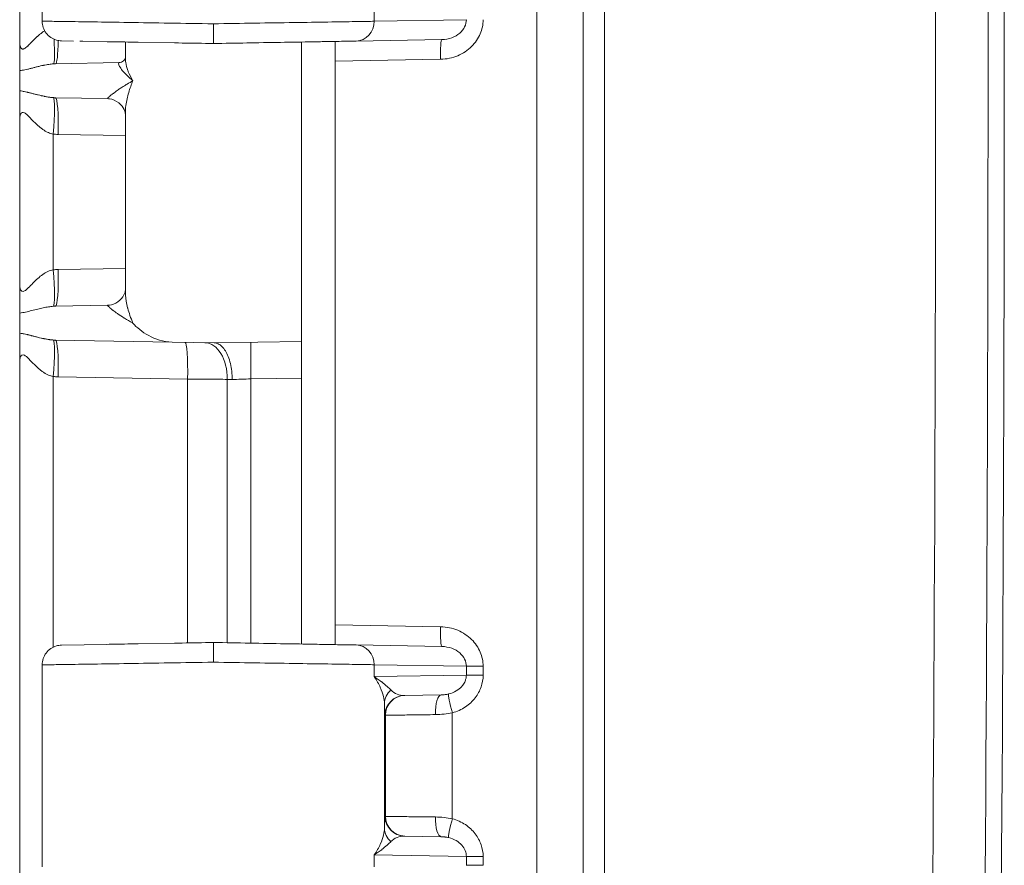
# Model space of a CAD drawing. Header units: inches. Extents: x 0.3 to 84.8, y 1.5 to 53.5.
# Tile 18 of 107: x 14.8 to 16.5, y 24.9 to 26.4. Entities that reach past the tile are written whole.
import ezdxf

# ---------------------------------------------------------------- set-up
doc = ezdxf.new("R2010")
doc.units = ezdxf.units.IN
doc.header["$LTSCALE"] = 2.5
doc.header["$MEASUREMENT"] = 0
doc.layers.add('Visible (ANSI)', color=7, linetype='Continuous', lineweight=18)
doc.layers.add('Visible Narrow (ANSI)', color=7, linetype='Continuous', lineweight=5)

msp = doc.modelspace()

# ---------------------------------------------------------------- linework, layer by layer
at = {"layer": 'Visible (ANSI)'}
for p, q in [((15.7864, 20.9347), (15.7864, 31.7785)), ((14.7864, 27.3232), (14.7864, 26.3904)), ((14.8264, 26.7856), (14.8264, 26.4275)), ((14.8264, 26.4275), (14.8264, 26.4275)), ((14.8608, 26.3925), (14.8608, 26.3925)), ((14.8816, 26.3922), (14.8608, 26.3925)), ((14.8985, 26.3919), (14.8932, 26.392)), ((14.9414, 26.3911), (14.8985, 26.3919)), ((14.9739, 26.3612), (14.9739, 26.3906)), ((15.0612, 26.389), (14.9968, 26.3902)), ((15.2864, 26.3787), (15.2864, 26.3906)), ((15.3464, 26.3908), (15.3464, 26.3567)), ((15.5357, 26.3949), (15.3833, 26.3923)), ((15.4364, 26.3932), (15.4364, 26.3932)), ((15.2864, 26.3787), (15.2864, 26.3541)), ((14.8502, 26.3519), (14.9629, 26.3539)), ((15.2864, 26.3541), (15.2864, 25.8595)), ((15.3464, 26.3567), (15.3464, 25.3565)), ((14.7864, 26.3396), (14.7864, 26.304)), ((14.7864, 26.2532), (14.7864, 26.304)), ((14.8502, 26.2917), (14.9422, 26.2901)), ((14.7864, 26.2532), (14.7864, 25.9604)), ((14.9739, 26.2639), (14.9739, 26.2639)), ((14.9739, 25.9497), (14.9739, 26.2639)), ((14.9739, 25.9497), (14.9739, 25.9497)), ((14.8502, 25.9219), (14.9422, 25.9235)), ((14.7864, 25.9097), (14.7864, 25.874)), ((14.7864, 25.8232), (14.7864, 25.874)), ((14.8502, 25.8617), (15.0567, 25.8581)), ((15.0567, 25.8581), (15.1314, 25.8568)), ((15.1314, 25.8568), (15.2864, 25.8595)), ((15.2864, 25.8595), (15.2864, 25.7945)), ((14.7864, 25.8232), (14.7864, 24.8904)), ((15.2864, 25.3226), (15.2864, 25.7945)), ((15.3464, 25.3224), (15.3464, 25.3565)), ((14.8608, 25.3206), (14.9413, 25.322)), ((14.9968, 25.323), (15.0612, 25.3241)), ((15.5357, 25.3183), (15.3833, 25.3209)), ((15.4364, 25.32), (15.4364, 25.32)), ((14.8264, 25.2856), (14.8264, 25.2856)), ((14.8264, 25.2856), (14.8264, 24.9275)), ((15.5347, 25.2324), (15.4693, 25.2313)), ((15.4693, 25.2313), (15.4693, 25.2313)), ((15.4364, 25.2039), (15.4364, 25.2039)), ((15.4693, 24.9819), (15.5347, 24.9808)), ((15.4693, 24.9819), (15.4693, 24.9819))]:
    msp.add_line(p, q, dxfattribs=at)
msp.add_arc((-192.017, 26.3566), 208.5508, 358.7654, 1.2346, dxfattribs=at)
for centre, major_axis, ratio, start_param, end_param in [((14.9626, 26.3789), (0.0004, -0.025), 0.924402, 0.000185, 0.001834), ((14.9411, 26.2251), (0.0011, 0.065), 0.854309, 6.282271, 6.282799), ((15.4699, 25.1963), (-0.0006, 0.035), 0.999975, 0, 0.000318), ((15.4699, 25.0169), (-0.0006, -0.035), 0.999975, 6.282619, 6.283185)]:
    msp.add_ellipse(centre, major_axis=major_axis, ratio=ratio, start_param=start_param, end_param=end_param, dxfattribs=at)
for points, knots in [([(14.8608, 26.3925), (14.8592, 26.3926), (14.8576, 26.3927), (14.8546, 26.3932), (14.853, 26.3935), (14.848, 26.395), (14.8446, 26.3966), (14.8384, 26.4008), (14.8357, 26.4035), (14.8312, 26.4094), (14.8294, 26.4128), (14.827, 26.4199), (14.8264, 26.4237), (14.8264, 26.4275)], [0, 0, 0, 0, 0.0119674, 0.0119674, 0.0237227, 0.0237227, 0.0520492, 0.0520492, 0.0803768, 0.0803768, 0.1086834, 0.1086834, 0.1375815, 0.1375815, 0.1375815, 0.1375815]), ([(15.1301, 26.4228), (15.1301, 26.4167), (15.1301, 26.4106), (15.1301, 26.4053), (15.1301, 26.4001), (15.1301, 26.3956), (15.1301, 26.3925), (15.1301, 26.3895), (15.1301, 26.3878), (15.1301, 26.3878)], [0, 0, 0, 0, 0.333333, 0.333333, 0.333333, 0.666667, 0.666667, 0.666667, 1, 1, 1, 1]), ([(14.7864, 26.3396), (14.7864, 26.3459), (14.7864, 26.3538), (14.7864, 26.365), (14.7864, 26.3699), (14.7864, 26.3775), (14.7864, 26.3799), (14.7864, 26.3854), (14.7864, 26.3882), (14.7864, 26.3897), (14.7864, 26.3899), (14.7864, 26.3904)], [0.0000009, 0.0000009, 0.0000009, 0.0000009, 0.1024089, 0.1024089, 0.175987, 0.175987, 0.2086883, 0.2086883, 0.2507923, 0.2507923, 0.26386, 0.26386, 0.26386, 0.26386]), ([(14.9414, 26.3911), (14.9511, 26.391), (14.9616, 26.3908), (14.9727, 26.3906), (14.9804, 26.3905), (14.9885, 26.3903), (14.9968, 26.3902)], [0.75, 0.75, 0.75, 0.75, 0.79904654, 0.79904654, 0.79904654, 0.83333333, 0.83333333, 0.83333333, 0.83333333]), ([(15.0612, 26.389), (15.0792, 26.3887), (15.0975, 26.3884), (15.1164, 26.3881), (15.121, 26.388), (15.1255, 26.3879), (15.1301, 26.3878)], [0.91666667, 0.91666667, 0.91666667, 0.91666667, 0.98384078, 0.98384078, 0.98384078, 1, 1, 1, 1]), ([(15.3833, 26.3923), (15.3792, 26.3922), (15.3744, 26.3921), (15.3689, 26.392), (15.3642, 26.3919), (15.3591, 26.3918), (15.3534, 26.3917), (15.3445, 26.3916), (15.3345, 26.3914), (15.3234, 26.3912), (15.3192, 26.3911), (15.3148, 26.3911), (15.3103, 26.391), (15.2955, 26.3907), (15.2793, 26.3904), (15.2619, 26.3901), (15.2601, 26.3901), (15.2583, 26.3901), (15.2565, 26.39), (15.2371, 26.3897), (15.2164, 26.3893), (15.1952, 26.389), (15.1933, 26.3889), (15.1914, 26.3889), (15.1894, 26.3889), (15.1701, 26.3885), (15.1504, 26.3882), (15.1301, 26.3878)], [0, 0, 0, 0, 0.107321, 0.107321, 0.107321, 0.2, 0.2, 0.2, 0.344617, 0.344617, 0.344617, 0.4, 0.4, 0.4, 0.581249, 0.581249, 0.581249, 0.6, 0.6, 0.6, 0.8, 0.8, 0.8, 0.818201, 0.818201, 0.818201, 1, 1, 1, 1]), ([(15.3455, 26.3916), (15.3457, 26.3916), (15.346, 26.3915), (15.3463, 26.3913), (15.3464, 26.3911), (15.3464, 26.3908)], [-0.01875965, -0.01875965, -0.01875965, -0.01875965, -0.00974597, -0.00974597, -0.00000098, -0.00000098, -0.00000098, -0.00000098]), ([(14.963, 26.3539), (14.9652, 26.3539), (14.9685, 26.3551), (14.9727, 26.3587), (14.9736, 26.3607), (14.9738, 26.3615), (14.9739, 26.3616), (14.9739, 26.3617)], [0, 0, 0, 0, 0.067027, 0.067027, 0.1308253, 0.1308253, 0.138732, 0.138732, 0.138732, 0.138732]), ([(14.9739, 26.264), (14.9739, 26.2642), (14.9738, 26.2668), (14.9702, 26.2743), (14.9668, 26.279), (14.9574, 26.2864), (14.9511, 26.2891), (14.9446, 26.29), (14.9434, 26.2901), (14.9422, 26.2901)], [0.0100235, 0.0100235, 0.0100235, 0.0100235, 0.1099957, 0.1099957, 0.2018101, 0.2018101, 0.294274, 0.294274, 0.3160277, 0.3160277, 0.3160277, 0.3160277]), ([(14.7864, 25.9097), (14.7864, 25.9132), (14.7864, 25.922), (14.7864, 25.9396), (14.7864, 25.9531), (14.7864, 25.96)], [0, 0, 0, 0, 0.3333333, 0.6666667, 0.9936105, 0.9936105, 0.9936105, 0.9936105]), ([(14.9422, 25.9235), (14.9465, 25.9236), (14.9519, 25.9249), (14.9621, 25.9302), (14.9666, 25.9345), (14.9725, 25.943), (14.9735, 25.947), (14.9739, 25.9493), (14.9739, 25.9496), (14.9739, 25.9497)], [0, 0, 0, 0, 0.0823604, 0.0823604, 0.1715538, 0.1715538, 0.2715194, 0.2715194, 0.3068532, 0.3068532, 0.3068532, 0.3068532]), ([(14.9873, 25.8918), (14.9939, 25.8844), (15.0034, 25.8763), (15.0272, 25.8634), (15.0413, 25.8584), (15.0567, 25.8581)], [0.0000001, 0.0000001, 0.0000001, 0.0000001, 0.135667, 0.135667, 0.2691124, 0.2691124, 0.2691124, 0.2691124]), ([(15.1635, 25.7918), (15.1635, 25.7967), (15.1632, 25.8016), (15.1627, 25.8064), (15.1621, 25.8111), (15.1613, 25.8157), (15.1603, 25.8201), (15.1593, 25.8245), (15.158, 25.8286), (15.1565, 25.8324), (15.155, 25.8361), (15.1533, 25.8396), (15.1514, 25.8426), (15.1496, 25.8456), (15.1475, 25.8482), (15.1454, 25.8503), (15.1432, 25.8524), (15.141, 25.854), (15.1386, 25.8552), (15.1362, 25.8563), (15.1337, 25.8568), (15.1314, 25.8568)], [0, 0, 0, 0, 0.1428571, 0.1428571, 0.1428571, 0.2857143, 0.2857143, 0.2857143, 0.4285714, 0.4285714, 0.4285714, 0.5714286, 0.5714286, 0.5714286, 0.7142857, 0.7142857, 0.7142857, 0.8571429, 0.8571429, 0.8571429, 1, 1, 1, 1]), ([(14.9968, 25.323), (14.9885, 25.3229), (14.9804, 25.3227), (14.9726, 25.3226), (14.9615, 25.3224), (14.9511, 25.3222), (14.9413, 25.322)], [0.16666667, 0.16666667, 0.16666667, 0.16666667, 0.20101534, 0.20101534, 0.20101534, 0.25, 0.25, 0.25, 0.25]), ([(15.1301, 25.3253), (15.1255, 25.3253), (15.1209, 25.3252), (15.1163, 25.3251), (15.0975, 25.3248), (15.0792, 25.3244), (15.0612, 25.3241)], [0, 0, 0, 0, 0.01623246, 0.01623246, 0.01623246, 0.08333333, 0.08333333, 0.08333333, 0.08333333]), ([(15.3833, 25.3209), (15.3795, 25.321), (15.3751, 25.3211), (15.3702, 25.3211), (15.3652, 25.3212), (15.3596, 25.3213), (15.3534, 25.3214), (15.3452, 25.3216), (15.3359, 25.3217), (15.3258, 25.3219), (15.3209, 25.322), (15.3157, 25.3221), (15.3103, 25.3222), (15.2965, 25.3224), (15.2815, 25.3227), (15.2655, 25.323), (15.2625, 25.323), (15.2595, 25.3231), (15.2565, 25.3231), (15.2371, 25.3235), (15.2164, 25.3238), (15.1952, 25.3242), (15.1949, 25.3242), (15.1945, 25.3242), (15.1941, 25.3242), (15.1733, 25.3246), (15.1521, 25.325), (15.1301, 25.3253)], [0, 0, 0, 0, 0.098757, 0.098757, 0.098757, 0.2, 0.2, 0.2, 0.334065, 0.334065, 0.334065, 0.4, 0.4, 0.4, 0.56864, 0.56864, 0.56864, 0.6, 0.6, 0.6, 0.8, 0.8, 0.8, 0.803452, 0.803452, 0.803452, 1, 1, 1, 1]), ([(15.1301, 25.3253), (15.1301, 25.3253), (15.1301, 25.3237), (15.1301, 25.3206), (15.1301, 25.3176), (15.1301, 25.3131), (15.1301, 25.3078), (15.1301, 25.3025), (15.1301, 25.2964), (15.1301, 25.2903)], [0, 0, 0, 0, 0.333333, 0.333333, 0.333333, 0.666667, 0.666667, 0.666667, 1, 1, 1, 1]), ([(15.3464, 25.3224), (15.3464, 25.3221), (15.3463, 25.3219), (15.346, 25.3217), (15.3457, 25.3216), (15.3455, 25.3216)], [-0.01882719, -0.01882719, -0.01882719, -0.01882719, -0.00897526, -0.00897526, -0.00005793, -0.00005793, -0.00005793, -0.00005793]), ([(14.8264, 25.2856), (14.8264, 25.2894), (14.827, 25.2932), (14.8294, 25.3003), (14.8312, 25.3037), (14.8356, 25.3096), (14.8384, 25.3123), (14.8445, 25.3165), (14.8479, 25.3182), (14.853, 25.3197), (14.8545, 25.32), (14.8576, 25.3205), (14.8592, 25.3206), (14.8608, 25.3206)], [0, 0, 0, 0, 0.0287635, 0.0287635, 0.0570749, 0.0570749, 0.0854024, 0.0854024, 0.1137289, 0.1137289, 0.1255481, 0.1255481, 0.137583, 0.137583, 0.137583, 0.137583])]:
    msp.add_open_spline(points, degree=3, knots=knots, dxfattribs=at)
msp.add_open_spline([(14.9739, 26.3612), (14.9739, 26.3612), (14.9739, 26.3612), (14.9739, 26.3612)], degree=3, dxfattribs=at)
at = {"layer": 'Visible Narrow (ANSI)'}
for p, q in [((15.7042, 20.9347), (15.7042, 31.7785)), ((15.8245, 30.7511), (15.8245, 21.9621)), ((15.4156, 26.4484), (15.4156, 26.4273)), ((15.5791, 26.4301), (15.4156, 26.4273)), ((15.3749, 26.3921), (15.3749, 26.3921)), ((15.4225, 26.3929), (15.4225, 26.3929)), ((15.6025, 26.4023), (15.6025, 26.4023)), ((15.5332, 26.3599), (15.3464, 26.3567)), ((14.8457, 26.2272), (14.8457, 25.9864)), ((14.8548, 26.2267), (14.9739, 26.2246)), ((14.8548, 25.9869), (14.9739, 25.989)), ((14.8457, 25.7972), (14.8457, 25.3169)), ((14.8548, 25.7967), (15.0844, 25.7927)), ((15.1968, 25.793), (15.2864, 25.7945)), ((15.0844, 25.7927), (15.0845, 25.3245)), ((15.1548, 25.7921), (15.1548, 25.3249)), ((15.1968, 25.3242), (15.1968, 25.793)), ((15.3464, 25.3565), (15.5332, 25.3533)), ((15.3749, 25.3211), (15.3749, 25.3211)), ((15.4225, 25.3202), (15.4225, 25.3202)), ((15.6025, 25.3109), (15.6025, 25.3109)), ((15.4156, 25.2859), (15.4156, 25.2648)), ((15.5791, 25.2831), (15.4156, 25.2859)), ((15.5791, 25.2831), (15.6089, 25.2831)), ((15.5791, 25.2831), (15.5791, 25.2676)), ((15.6089, 25.2831), (15.6089, 25.2676)), ((15.5791, 25.2676), (15.4156, 25.2648)), ((15.6025, 25.2398), (15.6025, 25.2397)), ((15.4339, 24.9963), (15.4339, 25.2168)), ((15.5542, 25.0127), (15.5542, 25.2005)), ((15.4355, 25.1963), (15.4349, 25.1963)), ((15.4355, 25.0169), (15.4355, 25.1963)), ((15.4349, 25.0169), (15.4355, 25.0169)), ((15.6025, 24.9734), (15.6025, 24.9734)), ((15.4156, 24.9484), (15.4156, 24.9273)), ((15.4156, 24.9484), (15.5791, 24.9456)), ((15.5791, 24.9456), (15.6089, 24.9456)), ((15.5791, 24.9456), (15.5791, 24.9301)), ((15.6089, 24.9456), (15.6089, 24.9301))]:
    msp.add_line(p, q, dxfattribs=at)
for centre, major_axis, ratio, start_param, end_param in [((-86.0198, 26.3566), (0, 144.9919), 0.707107, 4.682029, 4.742749), ((-85.9565, 26.3566), (0, 144.7708), 0.707107, 4.682029, 4.742749), ((15.3827, 26.4273), (0.0006, -0.035), 0.939676, 0.000031, 1.554396), ((14.8401, 26.4164), (0.0059, -0.0647), 0.086802, 0.034701, 1.234094), ((14.8491, 26.4169), (0.0011, -0.065), 0.087143, 0, 1.195495), ((15.5363, 26.3599), (-0.0006, 0.035), 0.087143, 0, 1.569275), ((14.8401, 26.2272), (0.0059, 0.0647), 0.086802, 4.72019, 6.248101), ((14.8491, 26.2267), (0.0011, 0.065), 0.087143, 4.71391, 6.283185), ((14.8503, 26.2274), (-0.00885, 0.00047), 0.06269, 1.025936, 2.098667), ((14.8505, 25.9848), (0.0159, 0.0008), 0.123102, 1.294998, 1.873499), ((14.8401, 25.9864), (0.0059, -0.0647), 0.086802, 0.034701, 1.562951), ((14.8491, 25.9869), (0.0011, -0.065), 0.087143, 0, 1.569275), ((14.8401, 25.7972), (0.0059, 0.0647), 0.086802, 4.72019, 6.248101), ((14.8491, 25.7967), (0.0011, 0.065), 0.087143, 4.71391, 6.283185), ((15.0788, 25.7927), (0.0011, 0.065), 0.087143, 4.71391, 6.283121), ((15.114, 25.7921), (0.0011, 0.065), 0.628144, 4.723353, 6.283185), ((15.1979, 25.793), (-0.0011, 0.065), 0.01745, 0, 1.570492), ((14.8503, 25.7974), (-0.00885, 0.00047), 0.06269, 1.025936, 2.098667), ((15.1956, 25.7907), (0.0651, -0.0023), 0.000148, 4.03351, 4.195729), ((15.5363, 25.3533), (-0.0006, -0.035), 0.087143, 4.714058, 6.283188), ((15.3827, 25.2859), (0.0006, 0.035), 0.939676, 4.728789, 6.283156), ((15.6119, 25.2676), (-0.035, 0), 0.00001, 0.349551, 1.483821), ((15.4689, 25.2168), (-0.035, -0.0007), 0.946153, 5.43757, 6.261378), ((15.4698, 25.2661), (-0.0184, -0.03), 0.963596, 6.044362, 6.833929), ((15.5573, 25.2005), (-0.0094, 0.0337), 0.084006, 0.094027, 1.547488), ((15.4699, 25.1963), (-0.0006, 0.035), 0.999975, 0.000258, 1.553284), ((15.4705, 25.1963), (-0.0006, 0.035), 0.999975, 0, 1.553343), ((15.5353, 25.1974), (-0.0006, 0.035), 0.31865, 0.000013, 1.565234), ((15.4699, 25.0169), (-0.0006, -0.035), 0.999975, 4.729842, 6.282619), ((15.4705, 25.0169), (-0.0006, -0.035), 0.999975, 4.72985, 6.283185), ((15.5353, 25.0158), (-0.0006, -0.035), 0.318631, 4.717957, 6.283185), ((15.5573, 25.0127), (-0.0094, -0.0337), 0.084006, 4.735646, 6.188931), ((15.4689, 24.9963), (-0.035, 0.0007), 0.946166, 0.021868, 0.845638), ((15.4698, 24.9471), (0.0184, -0.03), 0.963211, 2.592158, 3.381407), ((15.6119, 24.9301), (-0.035, 0), 0.00001, 0.349543, 1.483817)]:
    msp.add_ellipse(centre, major_axis=major_axis, ratio=ratio, start_param=start_param, end_param=end_param, dxfattribs=at)
for points, knots in [([(14.8264, 26.4275), (14.8264, 26.4275), (14.8266, 26.4275), (14.8346, 26.4274), (14.8659, 26.4269), (14.9148, 26.4262), (14.9781, 26.4252), (15.0515, 26.4241), (15.1039, 26.4232), (15.1301, 26.4228)], [0.4943944, 0.4943944, 0.4943944, 0.4943944, 0.5, 0.5833333, 0.6666667, 0.75, 0.8333333, 0.9166667, 1, 1, 1, 1]), ([(15.4156, 26.4273), (15.4071, 26.4271), (15.3845, 26.4268), (15.3354, 26.426), (15.2741, 26.4251), (15.2043, 26.424), (15.1549, 26.4232), (15.1301, 26.4228)], [0, 0, 0, 0, 0.2, 0.4, 0.6, 0.8, 1, 1, 1, 1]), ([(15.5791, 26.4301), (15.5791, 26.4259), (15.5781, 26.4216), (15.5761, 26.4175), (15.5741, 26.4134), (15.5712, 26.4096), (15.5673, 26.4063), (15.5634, 26.4029), (15.5585, 26.4001), (15.5532, 26.3981), (15.5478, 26.3962), (15.5419, 26.395), (15.5357, 26.3949)], [0, 0, 0, 0, 0.25, 0.25, 0.25, 0.5, 0.5, 0.5, 0.75, 0.75, 0.75, 1, 1, 1, 1]), ([(14.7864, 26.3904), (14.7864, 26.3895), (14.7864, 26.3886), (14.7865, 26.3877), (14.7865, 26.387), (14.7866, 26.3862), (14.7867, 26.3855), (14.7869, 26.3847), (14.787, 26.384), (14.7872, 26.3833), (14.7873, 26.3828), (14.7875, 26.3823), (14.7877, 26.3819), (14.7879, 26.3813), (14.7882, 26.3807), (14.7884, 26.3803), (14.7886, 26.38), (14.7888, 26.3797), (14.789, 26.3795), (14.7893, 26.3791), (14.7897, 26.3788), (14.79, 26.3786), (14.7902, 26.3784), (14.7904, 26.3783), (14.7906, 26.3782), (14.7911, 26.3781), (14.7915, 26.378), (14.792, 26.378), (14.7922, 26.378), (14.7924, 26.378), (14.7926, 26.3781), (14.7931, 26.3781), (14.7937, 26.3783), (14.7943, 26.3786), (14.7945, 26.3787), (14.7947, 26.3788), (14.7949, 26.3789), (14.7955, 26.3792), (14.7962, 26.3797), (14.7969, 26.3802), (14.7971, 26.3804), (14.7973, 26.3805), (14.7975, 26.3807), (14.7983, 26.3813), (14.7992, 26.382), (14.8001, 26.3829), (14.8002, 26.3831), (14.8004, 26.3832), (14.8006, 26.3834), (14.8016, 26.3843), (14.8026, 26.3854), (14.8038, 26.3865), (14.8039, 26.3867), (14.804, 26.3868), (14.8042, 26.3869), (14.8054, 26.3882), (14.8066, 26.3895), (14.808, 26.3909), (14.8081, 26.391), (14.8081, 26.3911), (14.8082, 26.3911), (14.8096, 26.3926), (14.8111, 26.3941), (14.8126, 26.3956), (14.8142, 26.3972), (14.8159, 26.3988), (14.8175, 26.4003), (14.8176, 26.4004), (14.8177, 26.4004), (14.8177, 26.4005), (14.8193, 26.4019), (14.821, 26.4033), (14.8226, 26.4046), (14.8227, 26.4048), (14.8229, 26.4049), (14.823, 26.405), (14.8246, 26.4062), (14.8262, 26.4074), (14.8277, 26.4084), (14.8279, 26.4086), (14.8281, 26.4087), (14.8283, 26.4089), (14.8292, 26.4094), (14.83, 26.41), (14.8308, 26.4105)], [0.0000036, 0.0000036, 0.0000036, 0.0000036, 0.0288478, 0.0288478, 0.0288478, 0.0555556, 0.0555556, 0.0555556, 0.0870052, 0.0870052, 0.0870052, 0.1111111, 0.1111111, 0.1111111, 0.1451631, 0.1451631, 0.1451631, 0.1666667, 0.1666667, 0.1666667, 0.2033059, 0.2033059, 0.2033059, 0.2222222, 0.2222222, 0.2222222, 0.2614656, 0.2614656, 0.2614656, 0.2777778, 0.2777778, 0.2777778, 0.3196426, 0.3196426, 0.3196426, 0.3333333, 0.3333333, 0.3333333, 0.3777916, 0.3777916, 0.3777916, 0.3888889, 0.3888889, 0.3888889, 0.4359087, 0.4359087, 0.4359087, 0.4444444, 0.4444444, 0.4444444, 0.4941105, 0.4941105, 0.4941105, 0.5, 0.5, 0.5, 0.5522851, 0.5522851, 0.5522851, 0.5555556, 0.5555556, 0.5555556, 0.6104456, 0.6104456, 0.6104456, 0.6666667, 0.6666667, 0.6666667, 0.6686182, 0.6686182, 0.6686182, 0.7222222, 0.7222222, 0.7222222, 0.7267842, 0.7267842, 0.7267842, 0.7777778, 0.7777778, 0.7777778, 0.7849893, 0.7849893, 0.7849893, 0.8129781, 0.8129781, 0.8129781, 0.8129781]), ([(14.963, 26.3539), (14.9622, 26.3539), (14.9618, 26.3532), (14.9619, 26.3521), (14.9619, 26.351), (14.9625, 26.3494), (14.9636, 26.3473), (14.9647, 26.3453), (14.9663, 26.3428), (14.9685, 26.34), (14.9708, 26.3372), (14.9737, 26.334), (14.9769, 26.3309), (14.9801, 26.3278), (14.9836, 26.3248), (14.9873, 26.3218)], [0, 0, 0, 0, 0.2, 0.2, 0.2, 0.4, 0.4, 0.4, 0.6, 0.6, 0.6, 0.8, 0.8, 0.8, 1, 1, 1, 1]), ([(14.9739, 26.3612), (14.9739, 26.3602), (14.9739, 26.3591), (14.974, 26.358), (14.9741, 26.3567), (14.9743, 26.3554), (14.9745, 26.354), (14.9752, 26.3497), (14.9765, 26.3448), (14.9783, 26.3401), (14.9785, 26.3393), (14.9788, 26.3386), (14.9791, 26.3379), (14.9814, 26.3324), (14.9841, 26.327), (14.9873, 26.3218)], [0.4973401, 0.4973401, 0.4973401, 0.4973401, 0.5450922, 0.5450922, 0.5450922, 0.6, 0.6, 0.6, 0.7733155, 0.7733155, 0.7733155, 0.8, 0.8, 0.8, 1, 1, 1, 1]), ([(14.7864, 26.3396), (14.7865, 26.3396), (14.7867, 26.3397), (14.7868, 26.3397), (14.7881, 26.3398), (14.7894, 26.34), (14.7908, 26.3403), (14.7923, 26.3405), (14.7939, 26.3408), (14.7956, 26.3412), (14.7972, 26.3415), (14.799, 26.3419), (14.8007, 26.3423), (14.8025, 26.3427), (14.8043, 26.3432), (14.8062, 26.3437), (14.808, 26.3441), (14.8099, 26.3446), (14.8118, 26.3451), (14.8137, 26.3456), (14.8156, 26.3461), (14.8176, 26.3466), (14.8195, 26.3471), (14.8214, 26.3475), (14.8232, 26.348), (14.825, 26.3484), (14.8267, 26.3488), (14.8284, 26.3491), (14.8285, 26.3491), (14.8286, 26.3491), (14.8287, 26.3492), (14.8304, 26.3495), (14.8321, 26.3499), (14.8337, 26.3501), (14.8353, 26.3504), (14.8368, 26.3507), (14.8382, 26.3509), (14.8397, 26.3511), (14.841, 26.3512), (14.8423, 26.3514), (14.8437, 26.3515), (14.8449, 26.3516), (14.8461, 26.3517)], [0.0000006, 0.0000006, 0.0000006, 0.0000006, 0.0084994, 0.0084994, 0.0084994, 0.0833333, 0.0833333, 0.0833333, 0.1666667, 0.1666667, 0.1666667, 0.25, 0.25, 0.25, 0.3333333, 0.3333333, 0.3333333, 0.4166667, 0.4166667, 0.4166667, 0.5, 0.5, 0.5, 0.5833333, 0.5833333, 0.5833333, 0.6624972, 0.6624972, 0.6624972, 0.6666667, 0.6666667, 0.6666667, 0.75, 0.75, 0.75, 0.8333333, 0.8333333, 0.8333333, 0.9166667, 0.9166667, 0.9166667, 1, 1, 1, 1]), ([(14.8461, 26.3517), (14.8468, 26.3518), (14.8482, 26.3519), (14.8495, 26.3519), (14.8502, 26.3519)], [0.0000429, 0.0000429, 0.0000429, 0.0000429, 0.5, 1, 1, 1, 1]), ([(14.9422, 26.2901), (14.9421, 26.2901), (14.9422, 26.2902), (14.9423, 26.2904), (14.9424, 26.2906), (14.9426, 26.2908), (14.9428, 26.291), (14.9432, 26.2915), (14.944, 26.2923), (14.945, 26.2932), (14.9451, 26.2933), (14.9453, 26.2935), (14.9454, 26.2936), (14.9467, 26.2948), (14.9483, 26.2961), (14.9503, 26.2977), (14.9506, 26.2979), (14.9509, 26.2982), (14.9512, 26.2984), (14.953, 26.2998), (14.955, 26.3014), (14.9574, 26.3031), (14.9585, 26.3039), (14.9598, 26.3048), (14.9611, 26.3057), (14.9628, 26.3069), (14.9646, 26.3081), (14.9665, 26.3093), (14.969, 26.3109), (14.9715, 26.3125), (14.9741, 26.3141), (14.9751, 26.3147), (14.9761, 26.3153), (14.977, 26.3159), (14.9806, 26.318), (14.984, 26.32), (14.9873, 26.3218)], [0.0000204, 0.0000204, 0.0000204, 0.0000204, 0.0834272, 0.0834272, 0.0834272, 0.1428571, 0.1428571, 0.1428571, 0.267082, 0.267082, 0.267082, 0.2857143, 0.2857143, 0.2857143, 0.4285714, 0.4285714, 0.4285714, 0.4498211, 0.4498211, 0.4498211, 0.5714286, 0.5714286, 0.5714286, 0.6335924, 0.6335924, 0.6335924, 0.7142857, 0.7142857, 0.7142857, 0.8176679, 0.8176679, 0.8176679, 0.8571429, 0.8571429, 0.8571429, 1, 1, 1, 1]), ([(14.9739, 26.2639), (14.9739, 26.2684), (14.9742, 26.2731), (14.9748, 26.2779), (14.9758, 26.2855), (14.9776, 26.2936), (14.9798, 26.301), (14.982, 26.3085), (14.9846, 26.3154), (14.9873, 26.3218)], [0.5599445, 0.5599445, 0.5599445, 0.5599445, 0.6666667, 0.6666667, 0.6666667, 0.8333333, 0.8333333, 0.8333333, 1, 1, 1, 1]), ([(14.7864, 26.304), (14.7881, 26.3038), (14.7897, 26.3036), (14.7914, 26.3033), (14.7923, 26.3031), (14.7932, 26.3029), (14.7941, 26.3028), (14.7958, 26.3024), (14.7976, 26.302), (14.7992, 26.3016), (14.7999, 26.3015), (14.8005, 26.3014), (14.8011, 26.3012), (14.8029, 26.3008), (14.8047, 26.3003), (14.8064, 26.2999), (14.8068, 26.2998), (14.8072, 26.2997), (14.8075, 26.2996), (14.8094, 26.2991), (14.8113, 26.2986), (14.8131, 26.2982), (14.8132, 26.2981), (14.8134, 26.2981), (14.8136, 26.298), (14.8155, 26.2975), (14.8174, 26.2971), (14.8192, 26.2966), (14.821, 26.2962), (14.8227, 26.2958), (14.8244, 26.2954), (14.8246, 26.2953), (14.8248, 26.2953), (14.8249, 26.2953), (14.8265, 26.2949), (14.8279, 26.2946), (14.8294, 26.2943), (14.8297, 26.2942), (14.83, 26.2942), (14.8303, 26.2941), (14.8316, 26.2939), (14.8328, 26.2936), (14.8341, 26.2934), (14.8345, 26.2933), (14.8349, 26.2933), (14.8353, 26.2932), (14.8364, 26.293), (14.8374, 26.2929), (14.8384, 26.2927), (14.8389, 26.2927), (14.8394, 26.2926), (14.8399, 26.2925), (14.8408, 26.2924), (14.8416, 26.2923), (14.8424, 26.2922), (14.843, 26.2922), (14.8436, 26.2921), (14.8442, 26.2921), (14.8448, 26.292), (14.8455, 26.2919), (14.8461, 26.2919)], [0.0000004, 0.0000004, 0.0000004, 0.0000004, 0.0581973, 0.0581973, 0.0581973, 0.0909091, 0.0909091, 0.0909091, 0.1572813, 0.1572813, 0.1572813, 0.1818182, 0.1818182, 0.1818182, 0.256513, 0.256513, 0.256513, 0.2727273, 0.2727273, 0.2727273, 0.355788, 0.355788, 0.355788, 0.3636364, 0.3636364, 0.3636364, 0.4545455, 0.4545455, 0.4545455, 0.5454545, 0.5454545, 0.5454545, 0.5542571, 0.5542571, 0.5542571, 0.6363636, 0.6363636, 0.6363636, 0.6535562, 0.6535562, 0.6535562, 0.7272727, 0.7272727, 0.7272727, 0.7528201, 0.7528201, 0.7528201, 0.8181818, 0.8181818, 0.8181818, 0.8521173, 0.8521173, 0.8521173, 0.9090909, 0.9090909, 0.9090909, 0.9512037, 0.9512037, 0.9512037, 1, 1, 1, 1]), ([(14.8461, 26.2919), (14.8468, 26.2918), (14.8482, 26.2918), (14.8495, 26.2917), (14.8502, 26.2917)], [0.0001254, 0.0001254, 0.0001254, 0.0001254, 0.5, 1, 1, 1, 1]), ([(14.7864, 26.2532), (14.7864, 26.2565), (14.7868, 26.2591), (14.7875, 26.2612), (14.7882, 26.2633), (14.7892, 26.2648), (14.7905, 26.2653), (14.7917, 26.2659), (14.7931, 26.2656), (14.7947, 26.2648), (14.7962, 26.2641), (14.7978, 26.2628), (14.7995, 26.2613), (14.8011, 26.2598), (14.8027, 26.2582), (14.8044, 26.2565), (14.806, 26.2548), (14.8077, 26.253), (14.8093, 26.2514), (14.8109, 26.2497), (14.8126, 26.248), (14.8142, 26.2465), (14.8158, 26.2449), (14.8174, 26.2434), (14.819, 26.242), (14.8206, 26.2406), (14.8222, 26.2393), (14.8238, 26.2381), (14.8253, 26.2368), (14.8269, 26.2357), (14.8284, 26.2347), (14.83, 26.2337), (14.8315, 26.2327), (14.833, 26.2319), (14.8345, 26.2311), (14.836, 26.2304), (14.8374, 26.2298), (14.8389, 26.2291), (14.8403, 26.2286), (14.8416, 26.2282), (14.843, 26.2278), (14.8444, 26.2275), (14.8457, 26.2272)], [0, 0, 0, 0, 0.0714286, 0.0714286, 0.0714286, 0.1428571, 0.1428571, 0.1428571, 0.2142857, 0.2142857, 0.2142857, 0.2857143, 0.2857143, 0.2857143, 0.3571429, 0.3571429, 0.3571429, 0.4285714, 0.4285714, 0.4285714, 0.5, 0.5, 0.5, 0.5714286, 0.5714286, 0.5714286, 0.6428571, 0.6428571, 0.6428571, 0.7142857, 0.7142857, 0.7142857, 0.7857143, 0.7857143, 0.7857143, 0.8571429, 0.8571429, 0.8571429, 0.9285714, 0.9285714, 0.9285714, 0.9999991, 0.9999991, 0.9999991, 0.9999991]), ([(14.7864, 25.9604), (14.7864, 25.9572), (14.7872, 25.9518), (14.7901, 25.9475), (14.7947, 25.948), (14.8014, 25.954), (14.8097, 25.9628), (14.8185, 25.9714), (14.8273, 25.9785), (14.8364, 25.9838), (14.8426, 25.9858), (14.8457, 25.9864)], [0, 0, 0, 0, 0.1111111, 0.2222222, 0.3333333, 0.4444444, 0.5555556, 0.6666667, 0.7777778, 0.8888889, 0.9999998, 0.9999998, 0.9999998, 0.9999998]), ([(14.9739, 25.9497), (14.9739, 25.9474), (14.974, 25.945), (14.9741, 25.9426), (14.9742, 25.9421), (14.9742, 25.9416), (14.9742, 25.9412), (14.9748, 25.9344), (14.976, 25.927), (14.978, 25.919), (14.9781, 25.9187), (14.9782, 25.9185), (14.9783, 25.9182), (14.9804, 25.9099), (14.9834, 25.9011), (14.9873, 25.8918)], [0.5968584, 0.5968584, 0.5968584, 0.5968584, 0.655164, 0.655164, 0.655164, 0.6666667, 0.6666667, 0.6666667, 0.8275813, 0.8275813, 0.8275813, 0.8333333, 0.8333333, 0.8333333, 1, 1, 1, 1]), ([(14.7864, 25.9097), (14.7865, 25.9097), (14.7865, 25.9097), (14.7866, 25.9097), (14.7899, 25.9101), (14.7934, 25.9107), (14.7969, 25.9114), (14.8005, 25.9122), (14.8043, 25.9132), (14.8079, 25.9141), (14.8115, 25.9151), (14.815, 25.916), (14.8184, 25.9168), (14.8218, 25.9176), (14.825, 25.9184), (14.8282, 25.9191), (14.8314, 25.9197), (14.8344, 25.9203), (14.8374, 25.9207), (14.8404, 25.9212), (14.8433, 25.9215), (14.8461, 25.9217)], [0, 0, 0, 0, 0.003265, 0.003265, 0.003265, 0.166667, 0.166667, 0.166667, 0.333333, 0.333333, 0.333333, 0.5, 0.5, 0.5, 0.666667, 0.666667, 0.666667, 0.833333, 0.833333, 0.833333, 1, 1, 1, 1]), ([(14.8461, 25.9217), (14.8468, 25.9218), (14.8482, 25.9219), (14.8495, 25.9219), (14.8502, 25.9219)], [0.0000428, 0.0000428, 0.0000428, 0.0000428, 0.5, 1, 1, 1, 1]), ([(14.9422, 25.9235), (14.9421, 25.9235), (14.9422, 25.9232), (14.9426, 25.9227), (14.9427, 25.9226), (14.9428, 25.9225), (14.9429, 25.9224), (14.9435, 25.9218), (14.9444, 25.9209), (14.9456, 25.9199), (14.9458, 25.9197), (14.946, 25.9195), (14.9462, 25.9193), (14.9475, 25.9181), (14.9492, 25.9167), (14.9513, 25.9151), (14.9515, 25.9149), (14.9518, 25.9147), (14.952, 25.9145), (14.9543, 25.9128), (14.9569, 25.9109), (14.96, 25.9087), (14.9602, 25.9086), (14.9604, 25.9084), (14.9606, 25.9082), (14.9639, 25.906), (14.9676, 25.9036), (14.9718, 25.9009), (14.972, 25.9008), (14.9721, 25.9007), (14.9723, 25.9006), (14.9767, 25.8979), (14.9817, 25.8949), (14.9873, 25.8918)], [0.0002249, 0.0002249, 0.0002249, 0.0002249, 0.138022, 0.138022, 0.138022, 0.1666667, 0.1666667, 0.1666667, 0.3105066, 0.3105066, 0.3105066, 0.3333333, 0.3333333, 0.3333333, 0.4828561, 0.4828561, 0.4828561, 0.5, 0.5, 0.5, 0.6552293, 0.6552293, 0.6552293, 0.6666667, 0.6666667, 0.6666667, 0.8276195, 0.8276195, 0.8276195, 0.8333333, 0.8333333, 0.8333333, 1, 1, 1, 1]), ([(14.7864, 25.874), (14.7881, 25.8738), (14.7897, 25.8736), (14.7913, 25.8733), (14.7922, 25.8731), (14.7932, 25.8729), (14.7941, 25.8728), (14.7958, 25.8724), (14.7975, 25.872), (14.7992, 25.8717), (14.7998, 25.8715), (14.8005, 25.8714), (14.8011, 25.8712), (14.8029, 25.8708), (14.8047, 25.8703), (14.8064, 25.8699), (14.8068, 25.8698), (14.8072, 25.8697), (14.8076, 25.8696), (14.8094, 25.8691), (14.8112, 25.8686), (14.813, 25.8682), (14.8132, 25.8681), (14.8134, 25.8681), (14.8136, 25.868), (14.8155, 25.8675), (14.8173, 25.8671), (14.8191, 25.8666), (14.821, 25.8662), (14.8227, 25.8658), (14.8244, 25.8654), (14.8246, 25.8654), (14.8247, 25.8653), (14.8249, 25.8653), (14.8264, 25.8649), (14.8279, 25.8646), (14.8294, 25.8643), (14.8297, 25.8643), (14.83, 25.8642), (14.8302, 25.8641), (14.8315, 25.8639), (14.8328, 25.8636), (14.8341, 25.8634), (14.8344, 25.8634), (14.8348, 25.8633), (14.8352, 25.8632), (14.8363, 25.863), (14.8374, 25.8629), (14.8384, 25.8627), (14.8389, 25.8627), (14.8394, 25.8626), (14.8398, 25.8625), (14.8407, 25.8624), (14.8416, 25.8623), (14.8424, 25.8622), (14.843, 25.8622), (14.8435, 25.8621), (14.8441, 25.8621), (14.8448, 25.862), (14.8454, 25.8619), (14.8461, 25.8619)], [0.0000004, 0.0000004, 0.0000004, 0.0000004, 0.0577315, 0.0577315, 0.0577315, 0.0909091, 0.0909091, 0.0909091, 0.1566537, 0.1566537, 0.1566537, 0.1818182, 0.1818182, 0.1818182, 0.2557355, 0.2557355, 0.2557355, 0.2727273, 0.2727273, 0.2727273, 0.354855, 0.354855, 0.354855, 0.3636364, 0.3636364, 0.3636364, 0.4539436, 0.4539436, 0.4539436, 0.5454545, 0.5454545, 0.5454545, 0.5530111, 0.5530111, 0.5530111, 0.6363636, 0.6363636, 0.6363636, 0.6521534, 0.6521534, 0.6521534, 0.7272727, 0.7272727, 0.7272727, 0.7512639, 0.7512639, 0.7512639, 0.8181818, 0.8181818, 0.8181818, 0.8504047, 0.8504047, 0.8504047, 0.9090909, 0.9090909, 0.9090909, 0.9493417, 0.9493417, 0.9493417, 1, 1, 1, 1]), ([(14.8461, 25.8619), (14.8468, 25.8618), (14.8482, 25.8618), (14.8495, 25.8617), (14.8502, 25.8617)], [0.0001254, 0.0001254, 0.0001254, 0.0001254, 0.5, 1, 1, 1, 1]), ([(14.7864, 25.8232), (14.7864, 25.8265), (14.7868, 25.8292), (14.7875, 25.8312), (14.7882, 25.8333), (14.7892, 25.8348), (14.7905, 25.8353), (14.7917, 25.8359), (14.7931, 25.8356), (14.7947, 25.8348), (14.7962, 25.834), (14.7978, 25.8328), (14.7995, 25.8313), (14.8011, 25.8298), (14.8027, 25.8281), (14.8044, 25.8264), (14.806, 25.8248), (14.8077, 25.823), (14.8093, 25.8213), (14.811, 25.8197), (14.8126, 25.818), (14.8142, 25.8165), (14.8158, 25.8149), (14.8174, 25.8134), (14.819, 25.812), (14.8206, 25.8106), (14.8222, 25.8093), (14.8238, 25.8081), (14.8253, 25.8068), (14.8269, 25.8057), (14.8284, 25.8047), (14.83, 25.8037), (14.8315, 25.8027), (14.833, 25.8019), (14.8345, 25.8011), (14.836, 25.8004), (14.8374, 25.7998), (14.8389, 25.7991), (14.8403, 25.7986), (14.8416, 25.7982), (14.843, 25.7978), (14.8444, 25.7975), (14.8457, 25.7972)], [0, 0, 0, 0, 0.0714286, 0.0714286, 0.0714286, 0.1428571, 0.1428571, 0.1428571, 0.2142857, 0.2142857, 0.2142857, 0.2857143, 0.2857143, 0.2857143, 0.3571429, 0.3571429, 0.3571429, 0.4285714, 0.4285714, 0.4285714, 0.5, 0.5, 0.5, 0.5714286, 0.5714286, 0.5714286, 0.6428571, 0.6428571, 0.6428571, 0.7142857, 0.7142857, 0.7142857, 0.7857143, 0.7857143, 0.7857143, 0.8571429, 0.8571429, 0.8571429, 0.9285714, 0.9285714, 0.9285714, 0.9999991, 0.9999991, 0.9999991, 0.9999991]), ([(15.0844, 25.7927), (15.0972, 25.7926), (15.1224, 25.7924), (15.1448, 25.7922), (15.1548, 25.7921)], [0.0000001, 0.0000001, 0.0000001, 0.0000001, 0.5, 0.9999998, 0.9999998, 0.9999998, 0.9999998]), ([(15.5357, 25.3183), (15.5419, 25.3181), (15.5478, 25.317), (15.5532, 25.315), (15.5586, 25.3131), (15.5634, 25.3102), (15.5673, 25.3069), (15.5712, 25.3035), (15.5741, 25.2997), (15.5761, 25.2956), (15.5781, 25.2916), (15.5791, 25.2873), (15.5791, 25.2831)], [0, 0, 0, 0, 0.25, 0.25, 0.25, 0.5, 0.5, 0.5, 0.75, 0.75, 0.75, 1, 1, 1, 1]), ([(15.1301, 25.2903), (15.1039, 25.2899), (15.0515, 25.2891), (14.9781, 25.288), (14.9148, 25.287), (14.8659, 25.2863), (14.8346, 25.2858), (14.8266, 25.2856), (14.8264, 25.2856), (14.8264, 25.2856)], [0, 0, 0, 0, 0.0833333, 0.1666667, 0.25, 0.3333333, 0.4166667, 0.5, 0.5055695, 0.5055695, 0.5055695, 0.5055695]), ([(15.4156, 25.2859), (15.4071, 25.2861), (15.3845, 25.2864), (15.3354, 25.2872), (15.2741, 25.2881), (15.2043, 25.2892), (15.1549, 25.29), (15.1301, 25.2903)], [0, 0, 0, 0, 0.2, 0.4, 0.6, 0.8, 1, 1, 1, 1]), ([(15.4339, 25.2168), (15.4338, 25.2206), (15.4332, 25.225), (15.432, 25.2298), (15.4308, 25.2347), (15.429, 25.24), (15.4263, 25.2458), (15.4237, 25.2517), (15.4201, 25.258), (15.4156, 25.2648)], [0, 0, 0, 0, 0.333333, 0.333333, 0.333333, 0.666667, 0.666667, 0.666667, 1, 1, 1, 1]), ([(15.4452, 25.2411), (15.4434, 25.243), (15.4412, 25.245), (15.4386, 25.2474), (15.4385, 25.2474), (15.4385, 25.2475), (15.4384, 25.2475), (15.4358, 25.2499), (15.4327, 25.2525), (15.429, 25.2553), (15.4289, 25.2554), (15.4289, 25.2554), (15.4288, 25.2554), (15.4251, 25.2583), (15.4207, 25.2614), (15.4156, 25.2648)], [0, 0, 0, 0, 0.325306, 0.325306, 0.325306, 0.333333, 0.333333, 0.333333, 0.662653, 0.662653, 0.662653, 0.666667, 0.666667, 0.666667, 1, 1, 1, 1]), ([(15.5791, 25.2676), (15.5791, 25.2658), (15.5789, 25.2639), (15.5785, 25.2621), (15.5781, 25.2604), (15.5776, 25.2587), (15.577, 25.257), (15.576, 25.2545), (15.5746, 25.252), (15.5728, 25.2497), (15.5722, 25.2489), (15.5716, 25.2481), (15.5709, 25.2473), (15.5683, 25.2444), (15.565, 25.2416), (15.5612, 25.2394), (15.5572, 25.237), (15.5527, 25.2352), (15.5477, 25.234)], [0, 0, 0, 0, 0.130235, 0.130235, 0.130235, 0.25, 0.25, 0.25, 0.43676, 0.43676, 0.43676, 0.5, 0.5, 0.5, 0.745083, 0.745083, 0.745083, 1, 1, 1, 1]), ([(15.6089, 25.2676), (15.6089, 25.2603), (15.6064, 25.2463), (15.596, 25.2267), (15.5782, 25.21), (15.5629, 25.2029), (15.5542, 25.2005)], [0, 0, 0, 0, 0.25, 0.5, 0.75, 0.9999658, 0.9999658, 0.9999658, 0.9999658]), ([(15.5477, 25.234), (15.5457, 25.2335), (15.5436, 25.2331), (15.5415, 25.2328), (15.5393, 25.2326), (15.537, 25.2324), (15.5347, 25.2324)], [0, 0, 0, 0, 0.5, 0.5, 0.5, 0.9999994, 0.9999994, 0.9999994, 0.9999994]), ([(15.4349, 25.1963), (15.4348, 25.1963), (15.4347, 25.1968), (15.4345, 25.1988), (15.4343, 25.2019), (15.4342, 25.2059), (15.434, 25.2109), (15.4339, 25.2148), (15.4339, 25.2168)], [0, 0, 0, 0, 0.1666667, 0.3333333, 0.5, 0.6666667, 0.8333333, 0.9999856, 0.9999856, 0.9999856, 0.9999856]), ([(15.5241, 25.1974), (15.5114, 25.1972), (15.4873, 25.1969), (15.4586, 25.1966), (15.44, 25.1963), (15.4356, 25.1963), (15.4355, 25.1963)], [0.0000001, 0.0000001, 0.0000001, 0.0000001, 0.25, 0.5, 0.75, 1, 1, 1, 1]), ([(15.4339, 24.9963), (15.4339, 24.9984), (15.434, 25.0023), (15.4342, 25.0072), (15.4343, 25.0113), (15.4345, 25.0144), (15.4347, 25.0164), (15.4348, 25.0169), (15.4349, 25.0169)], [0.0000129, 0.0000129, 0.0000129, 0.0000129, 0.1666667, 0.3333333, 0.5, 0.6666667, 0.8333333, 1, 1, 1, 1]), ([(15.5241, 25.0158), (15.5294, 25.0157), (15.5397, 25.0151), (15.5495, 25.0137), (15.5542, 25.0127)], [0.0000065, 0.0000065, 0.0000065, 0.0000065, 0.5, 1, 1, 1, 1]), ([(15.5542, 25.0127), (15.5629, 25.0103), (15.5782, 25.0032), (15.596, 24.9865), (15.6064, 24.9668), (15.6089, 24.9529), (15.6089, 24.9456)], [0.0000089, 0.0000089, 0.0000089, 0.0000089, 0.25, 0.5, 0.75, 1, 1, 1, 1]), ([(15.4156, 24.9484), (15.4202, 24.9552), (15.4237, 24.9616), (15.4264, 24.9674), (15.4291, 24.9733), (15.4309, 24.9786), (15.4321, 24.9834), (15.4332, 24.9883), (15.4338, 24.9926), (15.4339, 24.9963)], [0, 0, 0, 0, 0.333333, 0.333333, 0.333333, 0.666667, 0.666667, 0.666667, 1, 1, 1, 1]), ([(15.4156, 24.9484), (15.4207, 24.9518), (15.4251, 24.9549), (15.4289, 24.9578), (15.4289, 24.9578), (15.429, 24.9579), (15.4291, 24.9579), (15.4327, 24.9608), (15.4358, 24.9634), (15.4385, 24.9657), (15.4385, 24.9658), (15.4386, 24.9658), (15.4387, 24.9659), (15.4413, 24.9682), (15.4434, 24.9703), (15.4452, 24.972)], [0, 0, 0, 0, 0.3333333, 0.3333333, 0.3333333, 0.3381711, 0.3381711, 0.3381711, 0.6666667, 0.6666667, 0.6666667, 0.6763403, 0.6763403, 0.6763403, 0.9999933, 0.9999933, 0.9999933, 0.9999933]), ([(15.5347, 24.9808), (15.5368, 24.9807), (15.5389, 24.9806), (15.5409, 24.9804), (15.5411, 24.9804), (15.5413, 24.9803), (15.5415, 24.9803), (15.5436, 24.9801), (15.5457, 24.9797), (15.5477, 24.9792)], [0, 0, 0, 0, 0.4569342, 0.4569342, 0.4569342, 0.5, 0.5, 0.5, 0.999962, 0.999962, 0.999962, 0.999962]), ([(15.5477, 24.9792), (15.5526, 24.978), (15.557, 24.9762), (15.5609, 24.9739), (15.5648, 24.9716), (15.5682, 24.9689), (15.5709, 24.9658), (15.5736, 24.9628), (15.5756, 24.9596), (15.577, 24.9561), (15.5784, 24.9527), (15.5791, 24.9491), (15.5791, 24.9456)], [0, 0, 0, 0, 0.25, 0.25, 0.25, 0.5, 0.5, 0.5, 0.75, 0.75, 0.75, 1, 1, 1, 1])]:
    msp.add_open_spline(points, degree=3, knots=knots, dxfattribs=at)
for points in [[(15.6089, 26.4301), (15.6089, 26.4212), (15.6054, 26.4046), (15.5901, 26.3815), (15.5646, 26.3645), (15.5444, 26.3601), (15.5332, 26.3599)], [(15.1635, 25.7918), (15.1685, 25.792), (15.1794, 25.7924), (15.191, 25.7928), (15.1968, 25.793)], [(15.5332, 25.3533), (15.5444, 25.3531), (15.5646, 25.3486), (15.5902, 25.3317), (15.6054, 25.3085), (15.6089, 25.2919), (15.6089, 25.2831)], [(15.5542, 25.2005), (15.5495, 25.1995), (15.5397, 25.198), (15.5294, 25.1975), (15.5241, 25.1974)], [(15.4355, 25.0169), (15.4356, 25.0169), (15.44, 25.0168), (15.4586, 25.0166), (15.4873, 25.0162), (15.5114, 25.0159), (15.5241, 25.0158)]]:
    msp.add_open_spline(points, degree=3, dxfattribs=at)

doc.saveas('drawing.dxf')
